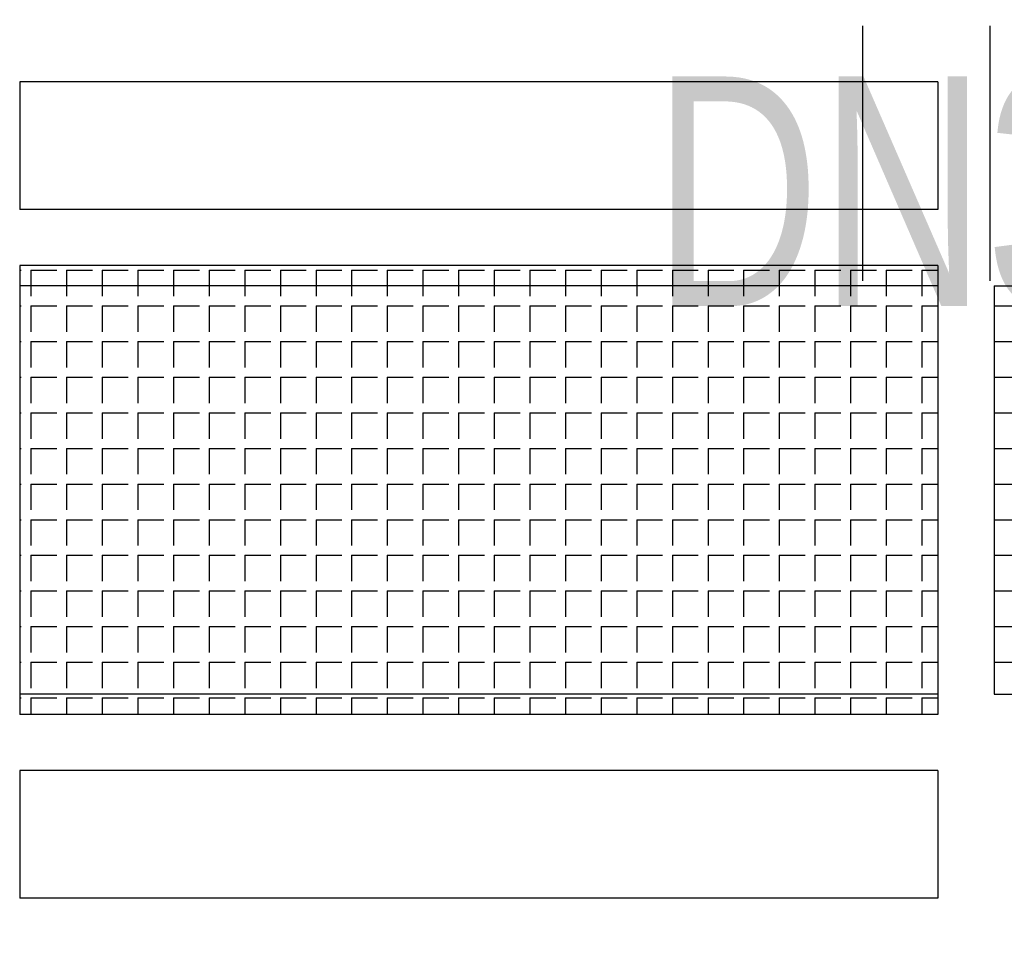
# Model space of a CAD drawing. Header units: millimetres. Extents: x 1371 to 38096, y 232 to 174236.
# Tile 55 of 84: x 19109.27 to 19113.13, y 87078.13 to 87081.77. Entities that reach past the tile are written whole.
import ezdxf

# ---------------------------------------------------------------- set-up
doc = ezdxf.new("R2010")
doc.units = ezdxf.units.MM
doc.header["$LTSCALE"] = 10
doc.linetypes.add('CONTINOUS', pattern=[0])
doc.linetypes.add('X6', pattern=[2, 1, -1])
for name, color, linetype in [('0提标-单体内线', 31, 'Continuous'), ('0提标-管-污水管标注', 2, 'CONTINOUS'), ('DLSS', 30, 'Continuous'), ('LOCKUP', 7, 'Continuous'), ('ZBTZ', 8, 'Continuous')]:
    doc.layers.add(name, color=color, linetype=linetype)
doc.styles.add('SMEDI1', font='smsim.shx', dxfattribs={"width": 0.75, "bigfont": 'smfs.shx'})
pattern_1 = [(2e-15, (-501.71213, 20.98137), (0, 0.1397), [0.1016, -0.0381]), (90, (-501.71213, 20.98137), (-0.1397, 9e-18), [0.1016, -0.0381])]

# ---------------------------------------------------------------- blocks, each defined once
blk = doc.blocks.new('*U325')
at = {"layer": 'DLSS', "color": 8, "linetype": 'X6', "ltscale": 0.2, "flags": 128}
blk.add_lwpolyline([(19128.901, 86983.109, -0.006008), (19126.4817, 86983.8882, -0.009596), (19124.983, 86984.423, -0.003772), (19120.9144, 86985.9988, -0.023509), (19120.276, 86986.287, -0.058244), (19118.9216, 86987.1888, -0.032118), (19116.804, 86989.234, -0.004511), (19116.044, 86990.084, -0.003533), (19115.091, 86991.185, -0.016319), (19113.4731, 86993.2114, -0.017727), (19112.114, 86995.174, -0.072162), (19111.0581, 86997.4998, -0.043639), (19110.243, 87001.63, -0.015853), (19109.9983, 87004.8467, -0.045644), (19110.051, 87005.968, -0.004364), (19110.6418, 87009.9596, -0.001496), (19112.502, 87021.585, -0.000061), (19116.8899, 87048.4704, -0.000361), (19117.635, 87053.012, -0.000762), (19118.141, 87056.0532, 0.000141), (19120.891, 87072.456, 0.004463), (19121.666, 87077.3551, 0.002008), (19123.2475, 87088.2645), (19123.2475, 87088.2645), (19123.2475, 87088.2645), (19123.2475, 87088.2645)], format="xyb", dxfattribs=at)
at = {"layer": 'ZBTZ', "color": 8, "ltscale": 0.3}
for p, q in [((19112.571, 87080.7451), (19112.571, 87081.7451)), ((19113.071, 87080.7451), (19113.071, 87081.7451))]:
    blk.add_line(p, q, dxfattribs=at)
blk = doc.blocks.new('A$C586E4C5F')
at = {"layer": '0提标-单体内线'}
h = blk.add_hatch(dxfattribs=at)
h.set_pattern_fill('ANGLE', color=256, scale=0.02)
h.set_pattern_definition(pattern_1)
h.paths.add_polyline_path([(-22.4, 15.18), (-24, 15.18), (-24, 13.62), (-22.4, 13.62)])
h = blk.add_hatch(dxfattribs=at)
h.set_pattern_fill('ANGLE', color=256, scale=0.02)
h.set_pattern_definition(pattern_1)
h.paths.add_polyline_path([(-24.08, 13.4), (-22.32, 13.4), (-22.32, 9.8), (-24.08, 9.8)])
for p, q in [((-24, 13.62), (-24, 15.18)), ((-22.4, 13.62), (-22.4, 15.18)), ((-24, 13.62), (-22.4, 13.62)), ((-24.8, 13.4), (-24.8, 9.8)), ((-24.8, 13.4), (-24.3, 13.4)), ((-24.3, 13.4), (-24.3, 9.8)), ((-24.08, 13.4), (-24.08, 9.8)), ((-24.08, 13.4), (-22.32, 13.4)), ((-24, 13.4), (-24, 9.8)), ((-22.4, 13.4), (-22.4, 9.8)), ((-22.32, 13.4), (-22.32, 9.8)), ((-22.1, 13.4), (-21.6, 13.4)), ((-22.1, 13.4), (-22.1, 9.8)), ((-21.6, 13.4), (-21.6, 9.8)), ((-24.8, 9.8), (-24.3, 9.8)), ((-24.08, 9.8), (-22.32, 9.8)), ((-22.1, 9.8), (-21.6, 9.8))]:
    blk.add_line(p, q, dxfattribs=at)
blk = doc.blocks.new('*U324')
at = {"ltscale": 0.3, "rotation": 270}
blk.add_blockref('A$C586E4C5F', (19099.4659, 87056.7255), dxfattribs=at)
at = {"layer": '0提标-管-污水管标注', "ltscale": 0.4, "style": 'SMEDI1', "width": 0.75}
blk.add_text('DN300-5  31.20', height=0.9, dxfattribs=at).set_placement((19111.7502, 87080.6468, 65.148))
blk = doc.blocks.new('*U327')
at = {"layer": 'LOCKUP', "ltscale": 0.3}
for name in ['*U324', '*U325']:
    blk.add_blockref(name, (0, 0), dxfattribs=at)

msp = doc.modelspace()

# ---------------------------------------------------------------- block references
at = {"layer": 'LOCKUP', "ltscale": 0.3}
msp.add_blockref('*U327', (0, 0), dxfattribs=at)

doc.saveas('drawing.dxf')
